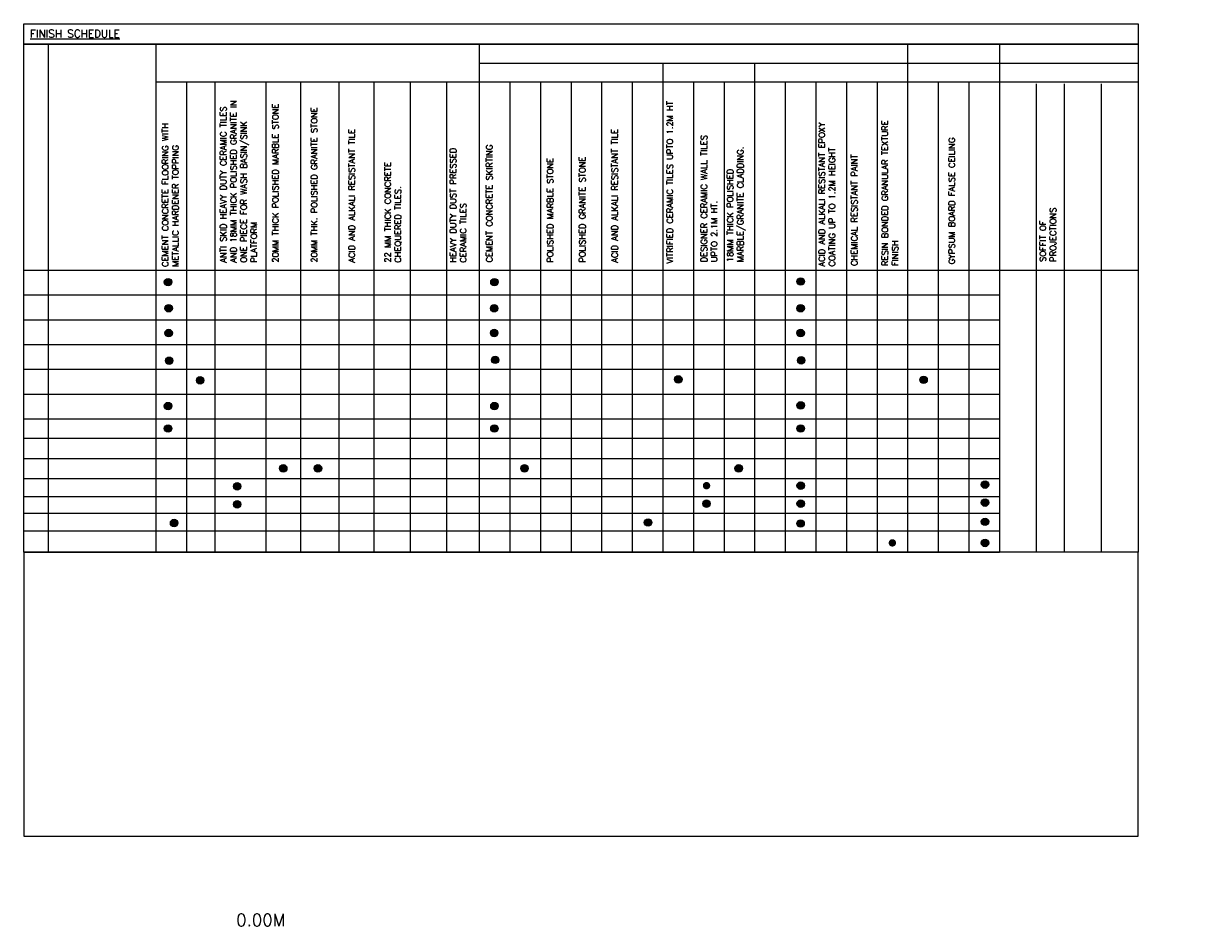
# Model space of a CAD drawing. Extents: x -7650383 to 4934791, y -137560 to 1826789.
# Tile 2 of 122: x 487522 to 545785, y 17330 to 61742. Entities that reach past the tile are written whole.
import ezdxf
from ezdxf.enums import TextEntityAlignment as Align

# ---------------------------------------------------------------- set-up
doc = ezdxf.new("R2010")
doc.units = 0
doc.header["$LTSCALE"] = 800
doc.header["$MEASUREMENT"] = 0
doc.linetypes.add('CENTER', pattern=[2, 1.25, -0.25, 0.25, -0.25])
doc.layers.get('0').update_dxf_attribs({"linetype": 'CONTINUOUS'})
doc.layers.add('CLAD-1', color=3, linetype='CONTINUOUS', lineweight=15)
doc.layers.add('TEXT', color=3, linetype='CONTINUOUS')
doc.styles.add('ARCHITECTURE', font='stylu.ttf')
doc.styles.add('ROMANC', font='romanc')

msp = doc.modelspace()

# ---------------------------------------------------------------- hatches: boundary and pattern name
at = {"layer": 'CLAD-1'}
h = msp.add_hatch(color=256, dxfattribs=at)
h.dxf.hatch_style = 1
h.paths.add_polyline_path([(494806.2, 49027.1, 1), (494438.5, 49027.1, 1)])
h = msp.add_hatch(color=256, dxfattribs=at)
h.dxf.hatch_style = 1
h.paths.add_polyline_path([(510858.9, 49027.1, 1), (510491.3, 49027.1, 1)])
h = msp.add_hatch(color=256, dxfattribs=at)
h.dxf.hatch_style = 1
h.paths.add_polyline_path([(525922.7, 49059.2, 1), (525555, 49059.2, 1)])
h = msp.add_hatch(color=256, dxfattribs=at)
h.dxf.hatch_style = 1
h.paths.add_polyline_path([(494835.6, 47740.3, 1), (494467.9, 47740.3, 1)])
h = msp.add_hatch(color=256, dxfattribs=at)
h.dxf.hatch_style = 1
h.paths.add_polyline_path([(510844.3, 47740.3, 1), (510476.6, 47740.3, 1)])
h = msp.add_hatch(color=256, dxfattribs=at)
h.dxf.hatch_style = 1
h.paths.add_polyline_path([(525918.6, 47740.3, 1), (525550.9, 47740.3, 1)])
h = msp.add_hatch(color=256, dxfattribs=at)
h.dxf.hatch_style = 1
h.paths.add_polyline_path([(494835.6, 46520.4, 1), (494467.9, 46520.4, 1)])
h = msp.add_hatch(color=256, dxfattribs=at)
h.dxf.hatch_style = 1
h.paths.add_polyline_path([(510844.3, 46520.4, 1), (510476.6, 46520.4, 1)])
h = msp.add_hatch(color=256, dxfattribs=at)
h.dxf.hatch_style = 1
h.paths.add_polyline_path([(525918.6, 46520.4, 1), (525550.9, 46520.4, 1)])
h = msp.add_hatch(color=256, dxfattribs=at)
h.dxf.hatch_style = 1
h.paths.add_polyline_path([(494862.2, 45156.9, 1), (494494.5, 45156.9, 1)])
h = msp.add_hatch(color=256, dxfattribs=at)
h.dxf.hatch_style = 1
h.paths.add_polyline_path([(510896.6, 45200.4, 1), (510528.9, 45200.4, 1)])
h = msp.add_hatch(color=256, dxfattribs=at)
h.dxf.hatch_style = 1
h.paths.add_polyline_path([(525945.2, 45180.5, 1), (525577.5, 45180.5, 1)])
h = msp.add_hatch(color=256, dxfattribs=at)
h.dxf.hatch_style = 1
h.paths.add_polyline_path([(496383.2, 44195, 1), (496015.5, 44195, 1)])
h = msp.add_hatch(color=256, dxfattribs=at)
h.dxf.hatch_style = 1
h.paths.add_polyline_path([(519901.6, 44238.6, 1), (519534, 44238.6, 1)])
h = msp.add_hatch(color=256, dxfattribs=at)
h.dxf.hatch_style = 1
h.paths.add_polyline_path([(531965.4, 44218.7, 1), (531597.7, 44218.7, 1)])
h = msp.add_hatch(color=256, dxfattribs=at)
h.dxf.hatch_style = 1
h.paths.add_polyline_path([(525922.7, 42960, 1), (525555, 42960, 1)])
h = msp.add_hatch(color=256, dxfattribs=at)
h.dxf.hatch_style = 1
h.paths.add_polyline_path([(494806.2, 42927.9, 1), (494438.5, 42927.9, 1)])
h = msp.add_hatch(color=256, dxfattribs=at)
h.dxf.hatch_style = 1
h.paths.add_polyline_path([(510858.9, 42927.9, 1), (510491.3, 42927.9, 1)])
h = msp.add_hatch(color=256, dxfattribs=at)
h.dxf.hatch_style = 1
h.paths.add_polyline_path([(494806.2, 41824.1, 1), (494438.5, 41824.1, 1)])
h = msp.add_hatch(color=256, dxfattribs=at)
h.dxf.hatch_style = 1
h.paths.add_polyline_path([(510858.9, 41824.1, 1), (510491.3, 41824.1, 1)])
h = msp.add_hatch(color=256, dxfattribs=at)
h.dxf.hatch_style = 1
h.paths.add_polyline_path([(525922.7, 41824.1, 1), (525555, 41824.1, 1)])
h = msp.add_hatch(color=256, dxfattribs=at)
h.dxf.hatch_style = 1
h.paths.add_polyline_path([(500472.4, 39861.5, 1), (500104.7, 39861.5, 1)])
h = msp.add_hatch(color=256, dxfattribs=at)
h.dxf.hatch_style = 1
h.paths.add_polyline_path([(502178.3, 39861.5, 1), (501810.6, 39861.5, 1)])
h = msp.add_hatch(color=256, dxfattribs=at)
h.dxf.hatch_style = 1
h.paths.add_polyline_path([(512338.1, 39861.5, 1), (511970.4, 39861.5, 1)])
h = msp.add_hatch(color=256, dxfattribs=at)
h.dxf.hatch_style = 1
h.paths.add_polyline_path([(522872, 39861.5, 1), (522504.3, 39861.5, 1)])
h = msp.add_hatch(color=256, dxfattribs=at)
h.dxf.hatch_style = 1
h.paths.add_polyline_path([(498204.6, 38978.5, 1), (497836.9, 38978.5, 1)])
h = msp.add_hatch(color=256, dxfattribs=at)
h.dxf.hatch_style = 1
h.paths.add_polyline_path([(521290.7, 39010.7, 1), (520923, 39010.7, 1)])
h = msp.add_hatch(color=256, dxfattribs=at)
h.dxf.hatch_style = 1
h.paths.add_polyline_path([(525923, 39010.7, 1), (525555.3, 39010.7, 1)])
h = msp.add_hatch(color=256, dxfattribs=at)
h.dxf.hatch_style = 1
h.paths.add_polyline_path([(534986.2, 39062.4, 1), (534618.5, 39062.4, 1)])
h = msp.add_hatch(color=256, dxfattribs=at)
h.dxf.hatch_style = 1
h.paths.add_polyline_path([(498204.6, 38093.2, 1), (497836.9, 38093.2, 1)])
h = msp.add_hatch(color=256, dxfattribs=at)
h.dxf.hatch_style = 1
h.paths.add_polyline_path([(521290.7, 38125.3, 1), (520923, 38125.3, 1)])
h = msp.add_hatch(color=256, dxfattribs=at)
h.dxf.hatch_style = 1
h.paths.add_polyline_path([(525923, 38125.3, 1), (525555.3, 38125.3, 1)])
h = msp.add_hatch(color=256, dxfattribs=at)
h.dxf.hatch_style = 1
h.paths.add_polyline_path([(534986.2, 38177.1, 1), (534618.5, 38177.1, 1)])
h = msp.add_hatch(color=256, dxfattribs=at)
h.dxf.hatch_style = 1
h.paths.add_polyline_path([(495103.2, 37173.2, 1), (494735.5, 37173.2, 1)])
h = msp.add_hatch(color=256, dxfattribs=at)
h.dxf.hatch_style = 1
h.paths.add_polyline_path([(518414.9, 37197.6, 1), (518047.2, 37197.6, 1)])
h = msp.add_hatch(color=256, dxfattribs=at)
h.dxf.hatch_style = 1
h.paths.add_polyline_path([(525915.2, 37148.8, 1), (525547.5, 37148.8, 1)])
h = msp.add_hatch(color=256, dxfattribs=at)
h.dxf.hatch_style = 1
h.paths.add_polyline_path([(534986.2, 37234.9, 1), (534618.5, 37234.9, 1)])
h = msp.add_hatch(color=256, dxfattribs=at)
h.dxf.hatch_style = 1
h.paths.add_polyline_path([(530429.7, 36196, 1), (530062, 36196, 1)])
h = msp.add_hatch(color=256, dxfattribs=at)
h.dxf.hatch_style = 1
h.paths.add_polyline_path([(534986.2, 36193.4, 1), (534618.5, 36193.4, 1)])

# ---------------------------------------------------------------- linework, layer by layer
for p, q in [((487522.3, 60742.7), (542327.4, 60742.7)), ((542327.4, 60742.7), (487522.3, 60742.7)), ((542327.4, 60742.7), (487522.3, 60742.7)), ((488726.2, 60742.7), (488726.2, 35745.5)), ((494024.1, 60742.7), (494024.1, 35745.5)), ((509928.1, 60742.7), (509928.1, 35745.5)), ((509928.1, 60742.7), (509928.1, 35745.5)), ((530996, 60742.7), (530996, 35745.5)), ((535510, 60742.7), (535510, 35745.5)), ((509928.1, 59800.2), (542327.4, 59800.2)), ((518957.5, 59800.2), (518957.5, 35745.5)), ((523472.1, 59800.2), (523472.1, 35745.5)), ((510132.1, 58870.2), (494024.1, 58870.2)), ((495529.4, 58870.2), (495529.4, 35745.5)), ((495529.4, 58870.2), (495529.4, 35745.5)), ((495529.4, 58870.2), (495529.4, 35745.5)), ((495529.4, 58870.2), (495529.4, 35745.5)), ((496923, 58870.2), (496923, 35745.5)), ((496923, 58870.2), (496923, 35745.5)), ((499425.1, 58870.2), (499425.1, 35745.5)), ((501131.1, 58870.2), (501131.1, 35745.5)), ((503015.8, 58870.2), (503015.8, 35745.5)), ((504736.3, 58870.2), (504736.3, 35745.5)), ((506526.6, 58870.2), (506526.6, 35745.5)), ((508317, 58870.2), (508317, 35745.5)), ((542327.4, 58870.2), (509928.1, 58870.2)), ((511433.3, 58870.2), (511433.3, 35745.5)), ((511433.3, 58870.2), (511433.3, 35745.5)), ((512938.2, 58870.2), (512938.2, 35745.5)), ((512938.2, 58870.2), (512938.2, 35745.5)), ((514443, 58870.2), (514443, 35745.5)), ((514443, 58870.2), (514443, 35745.5)), ((515947.9, 58870.2), (515947.9, 35745.5)), ((515947.9, 58870.2), (515947.9, 35745.5)), ((517452.7, 58870.2), (517452.7, 35745.5)), ((520462.4, 58870.2), (520462.4, 35745.5)), ((520462.4, 58870.2), (520462.4, 35745.5)), ((521967.2, 58870.2), (521967.2, 35745.5)), ((521967.2, 58870.2), (521967.2, 35745.5)), ((524976.6, 58870.2), (524976.6, 35745.5)), ((524976.6, 58870.2), (524976.6, 35745.5)), ((526481.5, 58870.2), (526481.5, 35745.5)), ((526481.5, 58870.2), (526481.5, 35745.5)), ((527986.3, 58870.2), (527986.3, 35745.5)), ((529491.2, 58870.2), (529491.2, 35745.5)), ((532500.3, 58870.2), (532500.3, 35745.5)), ((534005.1, 58870.2), (534005.1, 35745.5)), ((535510, 58870.2), (535510, 35745.5)), ((535510, 58870.2), (535510, 35745.5)), ((535510, 58870.2), (535510, 35745.5)), ((535510, 58870.2), (535510, 35745.5)), ((535510, 58791.1), (535510, 35745.5)), ((537318.8, 58791.1), (537318.8, 35745.5)), ((538694, 58791.1), (538694, 35745.5)), ((540510.7, 58791.1), (540510.7, 35745.5)), ((540510.7, 58791.1), (540510.7, 35745.5)), ((487522.3, 49616), (542327.4, 49616)), ((487522.3, 48396.2), (535510, 48396.2)), ((487522.3, 47176.3), (535510, 47176.3)), ((487522.3, 45956.5), (535510, 45956.5)), ((487522.3, 44736.6), (535510, 44736.6)), ((487522.3, 43516.8), (535510, 43516.8)), ((487522.3, 42296.9), (535510, 42296.9)), ((487535, 41351.3), (535522.6, 41351.3)), ((487535, 40351.3), (535522.6, 40351.3)), ((487522.3, 39371.7), (535510, 39371.7)), ((487522.3, 38486.4), (535510, 38486.4)), ((487522.3, 37651.1), (535510, 37651.1)), ((487522.3, 37651.1), (535510, 37651.1)), ((487522.3, 36792.2), (535510, 36792.2)), ((487522.3, 35745.5), (535510, 35745.5))]:
    msp.add_line(p, q)
msp.add_lwpolyline([(487522.3, 61742.5), (542327.4, 61742.5), (542327.4, 35745.5), (487522.3, 35745.5)], close=True)
msp.add_lwpolyline([(487522.3, 35745.5), (487522.3, 21771.2), (542327.4, 21771.2), (542327.4, 35745.5)])
for centre in [(494622.3, 49027.1), (510675.1, 49027.1), (525738.9, 49059.2), (494651.8, 47740.3), (510660.5, 47740.3), (525734.7, 47740.3), (494651.8, 46520.4), (510660.5, 46520.4), (525734.7, 46520.4), (494678.3, 45156.9), (510712.7, 45200.4), (525761.4, 45180.5), (496199.3, 44195), (519717.8, 44238.6), (531781.5, 44218.7), (525738.9, 42960), (494622.3, 42927.9), (510675.1, 42927.9), (494622.3, 41824.1), (510675.1, 41824.1), (525738.9, 41824.1), (500288.5, 39861.5), (501994.5, 39861.5), (512154.3, 39861.5), (522688.1, 39861.5), (498020.7, 38978.5), (525739.2, 39010.7), (534802.4, 39062.4), (498020.7, 38093.2), (521106.8, 38125.3), (525739.2, 38125.3), (534802.4, 38177.1), (494919.3, 37173.2), (518231, 37197.6), (525731.3, 37148.8), (534802.4, 37234.9), (534802.4, 36193.4)]:
    msp.add_circle(centre, 183.8, dxfattribs=at)

# ---------------------------------------------------------------- texts
at = {"layer": 'TEXT', "linetype": 'CENTER', "style": 'ROMANC'}
msp.add_text('%%UFINISH SCHEDULE', height=375, dxfattribs=at).set_placement((487832.8, 61441, 0), align=Align.TOP_LEFT)
at = {"layer": 'TEXT', "linetype": 'CENTER', "char_height": 300, "attachment_point": 1, "rotation": 90, "style": 'ROMANC'}
for s, insert, width in [('ACID AND ALKALI RESISTANT EPOXY COATING UP TO 1.2M HEIGHT', (526625.6, 49796.9), 9073.295), ('ANTI SKID HEAVY DUTY CERAMIC TILES AND 18MM THICK POLISHED GRANITE IN ONE PIECE FOR WASH BASIN/SINK PLATFORM', (497191.7, 49984.3), 8885.872), ('20MM THICK POLISHED MARBLE STONE', (499751.8, 49984.3), 7685.808), ('20MM THK. POLISHED GRANITE STONE', (501659.6, 49984.3), 7685.808), ('22 MM THICK CONCRETE CHEQUERED TILES.', (505277.3, 49984.3), 7685.808), ('HEAVY DUTY DUST PRESSED CERAMIC TILES', (508490.3, 49984.3), 7685.808), ('VITRIFIED CERAMIC TILES UPTO 1.2M HT', (519152.5, 49939.8), 7685.808), ('DESIGNER CERAMIC WALL TILES UPTO 2.1M HT.', (520833.1, 50005.4), 7685.808), ('CEMENT CONCRETE FLOORING WITH METALLIC HARDENER TOPPING', (494334.9, 49778), 8872.147), ('RESIN BONDED GRANULAR TEXTURE FINISH', (529730.1, 49825.6), 8036.206), ('ACID AND ALKALI RESISTANT TILE', (503507.5, 49984.3), 7685.808), ('ACID AND ALKALI RESISTANT TILE', (516439.6, 49984.3), 7685.808), ('CEMENT CONCRETE SKIRTING', (510272.8, 49996.4), 7793.511), ('18MM THICK POLISHED MARBLE/GRANITE CLADDING.', (522117.1, 50007.4), 7836.381), ('GYPSUM BOARD FALSE CEILING', (533017.5, 49904.9), 8036.206), ('POLISHED MARBLE STONE', (513264.8, 49984.3), 7685.808), ('POLISHED GRANITE STONE', (514847.4, 49984.3), 7685.808), ('CHEMICAL RESISTANT PAINT', (528225.2, 49825.6), 7685.808)]:
    msp.add_mtext(s, dxfattribs=dict(at, insert=insert, width=width))
at = {"layer": 'TEXT', "insert": (537497.8, 50024.1), "char_height": 300, "width": 3692.748, "attachment_point": 1, "rotation": 90, "style": 'ROMANC'}
msp.add_mtext('SOFFIT OF\\PPROJECTIONS', dxfattribs=at)
at = {"layer": 'TEXT', "insert": (497970.4, 17940.9), "char_height": 600, "width": 5594.848, "attachment_point": 1, "style": 'ARCHITECTURE'}
msp.add_mtext('{\\Fcomplex|c0;0.00M}', dxfattribs=at)

doc.saveas('drawing.dxf')
